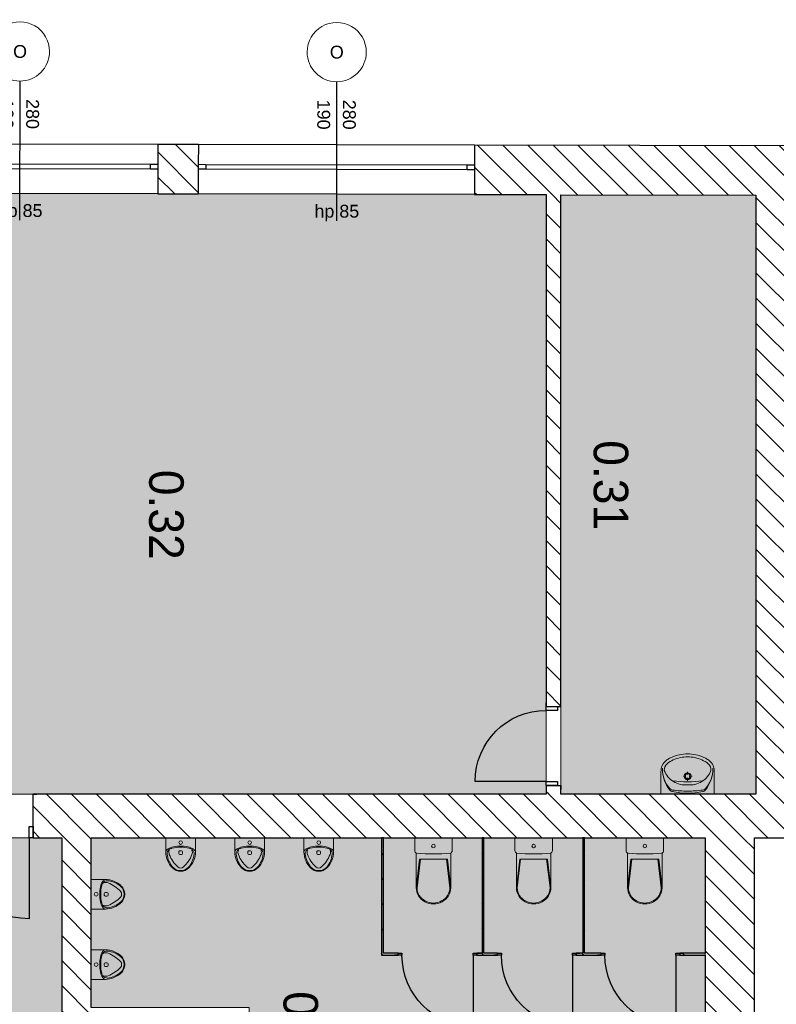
# Model space of a CAD drawing. Header units: millimetres. Extents: x -40063 to 512011, y 350190 to 687060.
# Tile 240 of 256: x 280117 to 287785, y 423400 to 433373. Entities that reach past the tile are written whole.
import ezdxf
from ezdxf.enums import TextEntityAlignment as Align

# ---------------------------------------------------------------- set-up
doc = ezdxf.new("R2010")
doc.units = ezdxf.units.MM
doc.layers.get('0').update_dxf_attribs({"color": 8})
for name, color, linetype in [('Elementy Modelu - Strefy', 8, 'Continuous'), ('Konstrukcja - Ściany zew', 8, 'Continuous'), ('Wnętrze - Umeblowanie', 8, 'Continuous')]:
    doc.layers.add(name, color=color, linetype=linetype)
doc.styles.add('GENERATED_STYLE_1', font='arial.ttf')
doc.styles.add('GENERATED_STYLE_2', font='txt')
doc.styles.get("Standard").update_dxf_attribs({"font": 'arial.ttf'})
pattern_1 = [(45, (2007650.3, -1666877.53), (-127.279217, 127.279217), [])]

# ---------------------------------------------------------------- blocks, each defined once
blk = doc.blocks.new('holl_0.10_55', base_point=(4446685.6, -2054886.2))
at = {"layer": 'Elementy Modelu - Strefy', "linetype": 'Continuous', "lineweight": 0}
blk.add_hatch(color=255, dxfattribs=at).paths.add_polyline_path([(4437576, -2098842.4), (4437576, -2102972.4), (4442046, -2102972.4), (4442046, -2100532.4), (4446177.3, -2100532.4), (4446177.3, -2098842.4), (4441717.5, -2098842.4), (4441716, -2098492.4), (4442016, -2098492.4), (4442016, -2087072.4), (4441276, -2087072.4), (4441276, -2086722.4), (4446506, -2086722.4), (4446506, -2083842.4), (4446186, -2083842.4), (4446186, -2083692.4), (4446506, -2083692.4), (4446506, -2080092.4), (4446186, -2080092.4), (4446186, -2079942.4), (4446506, -2079942.4), (4446506, -2077592.4), (4446186, -2077592.4), (4446186, -2077442.4), (4446506, -2077442.4), (4446506, -2071342.4), (4446186, -2071342.4), (4446186, -2071192.4), (4446506, -2071192.4), (4446506, -2068832.4), (4446186, -2068832.4), (4446186, -2068682.4), (4446506, -2068682.4), (4446506, -2064772.4), (4446186, -2064772.4), (4446186, -2064622.4), (4446506, -2064622.4), (4446506, -2062272.4), (4446186, -2062272.4), (4446186, -2062122.4), (4446506, -2062122.4), (4446506, -2056022.4), (4446186, -2056022.4), (4446186, -2055872.4), (4446506, -2055872.4), (4446506, -2055732.4), (4447626, -2055732.4), (4447626, -2055912.4), (4452846, -2055912.4), (4452846, -2053222.4), (4446826, -2053222.4), (4446826, -2053522.4), (4446186, -2053522.4), (4446186, -2053372.4), (4446506, -2053372.4), (4446506, -2049772.4), (4446186, -2049772.4), (4445042.9, -2047922.4), (4443846, -2047922.4), (4443846, -2048536.7), (4443126, -2048536.7), (4443126, -2047028.3), (4420938.7, -2047028.3), (4420938.7, -2049936.7), (4429615.3, -2049936.7), (4431115.3, -2049936.7), (4443846, -2049936.7), (4443846, -2081972.4), (4437576, -2081972.4), (4437576, -2086722.4), (4438336, -2086722.4), (4438336, -2087072.4), (4437576, -2087072.4), (4437576, -2097232.4), (4433656, -2097232.4), (4433656, -2098492.4), (4437816, -2098492.4), (4437816, -2098842.4)])
at = {"linetype": 'Continuous', "lineweight": 0, "flags": 1}
for tag in ['ROOM_NAME', 'ROOM_NUMBER', 'ROOM_AREA', 'ROOM_PERIM', 'ROOM_WALLS_SURF', 'ROOM_DOORS_SURF', 'ROOM_WINDS_SURF', 'ROOM_BASELEV', 'ROOM_HEIGHT', 'ROOM_NET_AREA', 'ROOM_REDUCED_AREA', 'ROOM_CALC_AREA', 'ROOM_VOLUME']:
    blk.add_attdef(tag, text='', height=200, dxfattribs=at).set_placement((4446685.6, -2054943.4), align=Align.BOTTOM_LEFT)
blk = doc.blocks.new('toaleta chłopięca_0.30_74', base_point=(4439649, -2079550.2))
at = {"layer": 'Elementy Modelu - Strefy', "linetype": 'Continuous', "lineweight": 0}
blk.add_hatch(color=255, dxfattribs=at).paths.add_polyline_path([(4440566, -2075452.8), (4437576, -2075452.8), (4437576, -2081672.4), (4439296, -2081672.4), (4439296, -2080072.4), (4439396, -2080072.4), (4439396, -2081672.4), (4440566, -2081672.4)])
at = {"linetype": 'Continuous', "lineweight": 0, "flags": 1}
for tag in ['ROOM_NAME', 'ROOM_NUMBER', 'ROOM_AREA', 'ROOM_PERIM', 'ROOM_WALLS_SURF', 'ROOM_DOORS_SURF', 'ROOM_WINDS_SURF', 'ROOM_BASELEV', 'ROOM_HEIGHT', 'ROOM_NET_AREA', 'ROOM_REDUCED_AREA', 'ROOM_CALC_AREA', 'ROOM_VOLUME']:
    blk.add_attdef(tag, text='', height=200, dxfattribs=at).set_placement((4439649, -2079607.3), align=Align.BOTTOM_LEFT)
at = {"layer": 'Elementy Modelu - Strefy', "color": 5, "lineweight": 13, "insert": (4439130.2, -2079375.2), "char_height": 350, "attachment_point": 1, "style": 'GENERATED_STYLE_2'}
blk.add_mtext('{0.30}', dxfattribs=at)
blk = doc.blocks.new('zaplecze_0.31_75', base_point=(4433994.2, -2076405.9))
at = {"layer": 'Elementy Modelu - Strefy', "linetype": 'Continuous', "lineweight": 0}
blk.add_hatch(color=255, dxfattribs=at).paths.add_polyline_path([(4437136, -2074937.5), (4431066.6, -2074937.5), (4431062.6, -2076912.6), (4437136, -2076912.6)])
at = {"linetype": 'Continuous', "lineweight": 0, "flags": 1}
for tag in ['ROOM_NAME', 'ROOM_NUMBER', 'ROOM_AREA', 'ROOM_PERIM', 'ROOM_WALLS_SURF', 'ROOM_DOORS_SURF', 'ROOM_WINDS_SURF', 'ROOM_BASELEV', 'ROOM_HEIGHT', 'ROOM_NET_AREA', 'ROOM_REDUCED_AREA', 'ROOM_CALC_AREA', 'ROOM_VOLUME']:
    blk.add_attdef(tag, text='', height=200, dxfattribs=at).set_placement((4433994.2, -2076463.1), align=Align.BOTTOM_LEFT)
at = {"layer": 'Elementy Modelu - Strefy', "color": 5, "lineweight": 13, "insert": (4433549.5, -2076230.9), "char_height": 350, "attachment_point": 1, "style": 'GENERATED_STYLE_2'}
blk.add_mtext('{0.31}', dxfattribs=at)
blk = doc.blocks.new('sala 4_0.32_76', base_point=(4434343.2, -2080911.3))
at = {"layer": 'Elementy Modelu - Strefy', "linetype": 'Continuous', "lineweight": 0}
blk.add_hatch(color=255, dxfattribs=at).paths.add_polyline_path([(4431062.3, -2077062.6), (4431048.5, -2083892.6), (4437136, -2083892.6), (4437136, -2077062.6)])
at = {"linetype": 'Continuous', "lineweight": 0, "flags": 1}
for tag in ['ROOM_NAME', 'ROOM_NUMBER', 'ROOM_AREA', 'ROOM_PERIM', 'ROOM_WALLS_SURF', 'ROOM_DOORS_SURF', 'ROOM_WINDS_SURF', 'ROOM_BASELEV', 'ROOM_HEIGHT', 'ROOM_NET_AREA', 'ROOM_REDUCED_AREA', 'ROOM_CALC_AREA', 'ROOM_VOLUME']:
    blk.add_attdef(tag, text='', height=200, dxfattribs=at).set_placement((4434343.2, -2080968.4), align=Align.BOTTOM_LEFT)
at = {"layer": 'Elementy Modelu - Strefy', "color": 5, "lineweight": 13, "insert": (4433849.1, -2080736.3), "char_height": 350, "attachment_point": 1, "style": 'GENERATED_STYLE_2'}
blk.add_mtext('{0.32}', dxfattribs=at)
blk = doc.blocks.new('Symbol Umywalka 16')
at = {"layer": 'Wnętrze - Umeblowanie', "color": 252, "linetype": 'Continuous', "lineweight": 5}
for p, q in [((0, 410), (540, 410)), ((0, 410), (0, 181.6)), ((355.1, 410), (184.9, 410)), ((540, 410), (540, 181.6)), ((253.2, 226.7), (224.4, 226.7)), ((269.9, 272.2), (269.9, 243.4)), ((269.9, 210), (269.9, 181.2)), ((315.4, 226.7), (286.6, 226.7))]:
    blk.add_line(p, q, dxfattribs=at)
for radius in [35, 25]:
    blk.add_circle((269.9, 226.7), radius, dxfattribs=at)
for centre, radius, start, end in [((264.2, -276.8), 675.9, 89.48972, 102.69402), ((275.1, -276.8), 675.9, 77.22851, 90.43281), ((353.5, 151.9), 339.6, 140.66478, 180.90725), ((319, 150.2), 305.1, 138.52449, 180.67671), ((124.1, 322.4), 45, 97.83045, 138.52449), ((125.6, 338.7), 45, 102.69402, 140.66478), ((275.2, -776.1), 1153.8, 90.24498, 97.83045), ((250.7, 75.1), 240.6, 85.39402, 121.05606), ((263.5, -776.1), 1153.8, 82.09208, 89.67755), ((289.3, 75.1), 240.6, 58.94394, 94.60598), ((416.1, 322.2), 45, 41.39803, 82.09208), ((414.6, 338.5), 45, 39.25775, 77.22851), ((186.5, 152), 339.6, 359.01528, 39.25775), ((220.9, 150.2), 305.1, 359.24582, 41.39804), ((257.1, 79), 240.7, 122.84422, 158.44807), ((269.9, -700.7), 984.9, 81.17957, 98.82655), ((282.9, 79), 240.7, 21.55193, 57.15578), ((137.2, 175.7), 137.4, 177.54482, 231.25458), ((114, 161.9), 80.9, 176.06939, 229.19839), ((246.6, 327.4), 293, 230.71494, 260.00224), ((293.4, 327.4), 293, 279.99776, 309.28506), ((426, 161.9), 80.9, 310.80161, 3.93061), ((402.8, 175.7), 137.4, 308.74542, 2.45518), ((184.3, 234.6), 212.8, 231.31519, 242.84286), ((283.7, 443.7), 444.2, 243.7403, 265.79476), ((270, 346.7), 316.7, 256.43339, 283.56661), ((270, 270), 270, 265.98758, 274.01242), ((256.3, 443.7), 444.2, 274.20524, 296.2597), ((355.7, 234.6), 212.8, 297.15714, 308.68481)]:
    blk.add_arc(centre, radius, start, end, dxfattribs=at)
blk = doc.blocks.new('Symbol WC 2 16_2')
at = {"layer": 'Wnętrze - Umeblowanie', "color": 7, "linetype": 'Continuous', "lineweight": 5}
for p, q in [((0, 0), (0, 380)), ((0, 380), (132.4, 380)), ((153.6, 364.9), (506.8, 364.9)), ((506.3, 364.9), (215.7, 330.9)), ((506.3, 356), (215.7, 322)), ((215.7, 190), (215.7, 330.9)), ((215.7, 190), (215.7, 49.1)), ((153.8, 15.1), (506.8, 15.1)), ((506.3, 24), (215.7, 58)), ((506.3, 15.1), (215.7, 49.1)), ((0, 0), (132.4, 0))]:
    blk.add_line(p, q, dxfattribs=at)
for centre, major_axis, ratio, start_param, end_param in [((132.4, 357.9), (22.3, 0), 0.989247, 0.100415, 1.570796), ((-1479.8, 190), (1643.4, 0), 0.989247, 6.178217, 6.388032), ((506.3, 190), (0, -166), 0.93174, 0, 3.141593), ((506.8, 190), (0, -174.9), 0.933096, 0, 3.141593), ((132.4, 22.1), (22.3, 0), 0.989247, 4.712389, 6.173785)]:
    blk.add_ellipse(centre, major_axis=major_axis, ratio=ratio, start_param=start_param, end_param=end_param, dxfattribs=at)
blk.add_ellipse((83.6, 190), major_axis=(18.7, 0), ratio=0.989247, dxfattribs=at)
blk = doc.blocks.new('Symbol Pisuar 1 16')
at = {"layer": 'Wnętrze - Umeblowanie', "color": 7, "linetype": 'Continuous', "lineweight": 5}
for p, q in [((0, 300), (0, 0)), ((0, 300), (142.4, 300)), ((131.3, 142.2), (131.3, 158)), ((142.4, 168.9), (158.3, 168.9)), ((158.3, 131.4), (142.4, 131.4)), ((169.4, 142.2), (169.4, 158)), ((0, 0), (142.4, 0))]:
    blk.add_line(p, q, dxfattribs=at)
for centre, major_axis, start_param, end_param in [((152.7, 257.5), (44.8, 0), 1.801442, 2.522681), ((146.4, 104), (201, 0), 1.144656, 1.590534), ((500.9, 150), (416, 0), 2.959001, 3.324185), ((235.5, 201.5), (145.6, 0), 2.53159, 2.984397), ((493.6, 150), (398, 0), 2.916513, 3.366672), ((199.3, 214), (96.5, 0), 2.592004, 2.898973), ((160.7, 237.2), (51.2, 0), 1.476667, 2.593837), ((147.6, 206.8), (63.6, 0), 1.204444, 1.927572), ((138.1, 50.7), (243.7, 0), 0.858927, 1.458131), ((30.7, -60.8), (361.8, 0), 0.748733, 1.174347), ((136.6, 70), (236.8, 0), 0.784271, 1.168026), ((220.4, 150), (112.9, 0), 0, 0.821707), ((220.4, 150), (119.6, 0), 5.48967, 7.0767), ((142.4, 158), (11.1, 0), 1.570796, 3.141593), ((142.4, 142.2), (11.1, 0), 3.141593, 4.712389), ((158.3, 158), (11.1, 0), 0, 1.570796), ((158.3, 142.2), (11.1, 0), 4.712389, 6.283185), ((30.7, 360.8), (361.8, 0), 5.108838, 5.534452), ((262.1, 150), (45.1, 0), 5.551687, 7.014683), ((220.4, 150), (112.9, 0), 5.461478, 6.283185), ((235.5, 98.5), (145.6, 0), 3.298788, 3.751596), ((199.3, 86), (96.5, 0), 3.384212, 3.691181), ((152.7, 42.5), (44.8, 0), 3.760504, 4.481744), ((160.7, 62.8), (51.2, 0), 3.689348, 4.806519), ((147.6, 93.2), (63.6, 0), 4.355613, 5.078742), ((146.4, 196), (201, 0), 4.692652, 5.138529), ((138.1, 249.3), (243.7, 0), 4.825054, 5.424258), ((136.6, 230), (236.8, 0), 5.11516, 5.498914)]:
    blk.add_ellipse(centre, major_axis=major_axis, ratio=0.975462, start_param=start_param, end_param=end_param, dxfattribs=at)
blk.add_ellipse((49, 150), major_axis=(18.9, 0), ratio=0.975462, dxfattribs=at)
blk = doc.blocks.new('Drzwi 16_12')
at = {"layer": 'Konstrukcja - Ściany zew', "linetype": 'Continuous'}
for p, q in [((410, 0), (410, 820)), ((-450, 0), (-487, 0)), ((-410, 0), (-450, 0)), ((-450, 0), (-450, -115)), ((-450, 0), (-450, -115)), ((-410, -115), (-410, 0)), ((450, 0), (410, 0)), ((410, 0), (410, -115)), ((450, -115), (450, 0)), ((450, 0), (450, -115)), ((450, 0), (487, 0)), ((-450, -115), (-410, -115)), ((-450, -115), (-450, -440)), ((410, -115), (450, -115)), ((450, -115), (450, -440)), ((-450, -440), (-487, -440)), ((450, -440), (487, -440))]:
    blk.add_line(p, q, dxfattribs=at)
blk.add_arc((410, 0), 820, 90, 180, dxfattribs=at)
blk = doc.blocks.new('Ściana_150', base_point=(4437136, -2097232.4))
at = {"layer": 'Konstrukcja - Ściany zew', "linetype": 'Continuous'}
h = blk.add_hatch(dxfattribs=at)
h.set_pattern_fill('Bloczki_ceramiczne', color=256, style=0, pattern_type=2)
h.set_pattern_definition(pattern_1)
h.paths.add_polyline_path([(4437576, -2074437.5), (4437136, -2074937.5), (4437136, -2082262.4), (4437461, -2082262.4), (4437576, -2082262.4)])
for p, q in [((4437136, -2082262.4), (4437136, -2082225.4)), ((4437461, -2082262.4), (4437136, -2082262.4)), ((4437576, -2082262.4), (4437461, -2082262.4)), ((4437576, -2082262.4), (4437576, -2082225.4))]:
    blk.add_line(p, q, dxfattribs=at)
at = {"layer": 'Konstrukcja - Ściany zew', "linetype": 'Continuous', "flags": 128}
for points in [[(4437576, -2074952.8), (4437576, -2074437.5)], [(4437136, -2074937.5), (4437136, -2076912.6)], [(4437576, -2081672.4), (4437576, -2075452.8)], [(4437136, -2077062.6), (4437136, -2082262.4)], [(4437576, -2082262.4), (4437576, -2081972.4)]]:
    blk.add_lwpolyline(points, dxfattribs=at)
at = {"layer": 'Konstrukcja - Ściany zew', "linetype": 'Continuous', "xscale": -1, "zscale": 1000, "rotation": 270}
blk.add_blockref('Drzwi 16_12', (4437576, -2082712.4), dxfattribs=at)
blk = doc.blocks.new('Drzwi 16_15')
at = {"layer": 'Konstrukcja - Ściany zew', "linetype": 'Continuous'}
for p, q in [((410, 0), (410, 820)), ((-450, 0), (-487, 0)), ((-410, 0), (-450, 0)), ((-450, 0), (-450, -115)), ((-450, 0), (-450, -115)), ((-410, -115), (-410, 0)), ((450, 0), (410, 0)), ((410, 0), (410, -115)), ((450, -115), (450, 0)), ((450, 0), (450, -115)), ((450, 0), (487, 0)), ((-450, -115), (-410, -115)), ((-450, -115), (-450, -300)), ((410, -115), (450, -115)), ((450, -115), (450, -300)), ((-450, -300), (-487, -300)), ((450, -300), (487, -300))]:
    blk.add_line(p, q, dxfattribs=at)
blk.add_arc((410, 0), 820, 90, 180, dxfattribs=at)
blk = doc.blocks.new('Ściana_154', base_point=(4437136, -2081972.4))
at = {"layer": 'Konstrukcja - Ściany zew', "linetype": 'Continuous'}
h = blk.add_hatch(dxfattribs=at)
h.set_pattern_fill('Bloczki_ceramiczne', color=256, style=0, pattern_type=2)
h.set_pattern_definition(pattern_1)
h.paths.add_polyline_path([(4437576, -2081672.4), (4437576, -2081972.4), (4439572.7, -2081972.4), (4439572.7, -2081787.4), (4439572.7, -2081672.4)])
h = blk.add_hatch(dxfattribs=at)
h.set_pattern_fill('Bloczki_ceramiczne', color=256, style=0, pattern_type=2)
h.set_pattern_definition(pattern_1)
h.paths.add_polyline_path([(4440472.7, -2081672.4), (4440472.7, -2081787.4), (4440472.7, -2081972.4), (4443846, -2081972.4), (4443546, -2081672.4)])
for p, q in [((4439572.7, -2081672.4), (4439535.7, -2081672.4)), ((4439572.7, -2081672.4), (4439572.7, -2081787.4)), ((4440472.7, -2081672.4), (4440509.7, -2081672.4)), ((4440472.7, -2081672.4), (4440472.7, -2081787.4)), ((4439572.7, -2081787.4), (4439572.7, -2081972.4)), ((4440472.7, -2081787.4), (4440472.7, -2081972.4)), ((4439572.7, -2081972.4), (4439535.7, -2081972.4)), ((4440472.7, -2081972.4), (4440509.7, -2081972.4))]:
    blk.add_line(p, q, dxfattribs=at)
at = {"layer": 'Konstrukcja - Ściany zew', "linetype": 'Continuous', "flags": 128}
for points in [[(4439296, -2081672.4), (4437576, -2081672.4)], [(4439572.7, -2081672.4), (4439396, -2081672.4)], [(4440566, -2081672.4), (4440472.7, -2081672.4)], [(4443546, -2081672.4), (4440716, -2081672.4)], [(4437576, -2081972.4), (4439572.7, -2081972.4)], [(4440472.7, -2081972.4), (4443846, -2081972.4)]]:
    blk.add_lwpolyline(points, dxfattribs=at)
at = {"layer": 'Konstrukcja - Ściany zew', "linetype": 'Continuous', "zscale": 1000}
blk.add_blockref('Drzwi 16_15', (4440022.7, -2081672.4), dxfattribs=at)
blk = doc.blocks.new('Okno 16_13')
at = {"layer": 'Konstrukcja - Ściany zew', "linetype": 'Continuous'}
for p, q in [((-400, 200), (400, 200)), ((-325, 0), (-400, 0)), ((-400, 0), (-400, -50)), ((-325, -50), (-325, 0)), ((325, 0), (-325, 0)), ((400, 0), (325, 0)), ((325, 0), (325, -50)), ((400, 0), (400, -50)), ((-400, -50), (-325, -50)), ((-325, -50), (325, -50)), ((325, -50), (400, -50)), ((-400, -300), (400, -300))]:
    blk.add_line(p, q, dxfattribs=at)
blk = doc.blocks.new('Znacznik O 16_11')
at = {"layer": 'Konstrukcja - Ściany zew', "linetype": 'Continuous'}
blk.add_line((0, 639.9), (0, -768.3), dxfattribs=at)
at = {"layer": 'Konstrukcja - Ściany zew', "color": 251, "linetype": 'Continuous', "lineweight": 13}
for start, end in [(0, 180), (180, 0)]:
    blk.add_arc((0, 939.9), 300, start, end, dxfattribs=at)
at = {"layer": 'Konstrukcja - Ściany zew', "char_height": 130, "attachment_point": 7, "style": 'GENERATED_STYLE_1'}
for s, insert in [('{O}', (-69.5, 872.7)), ('{hp 85}', (-222.3, -775.9))]:
    blk.add_mtext(s, dxfattribs=dict(at, insert=insert))
at = {"layer": 'Konstrukcja - Ściany zew', "char_height": 130, "attachment_point": 7, "rotation": 270, "style": 'GENERATED_STYLE_1'}
for s, insert in [('{140}', (-197.1, 457.3)), ('{80}', (62.9, 457.3))]:
    blk.add_mtext(s, dxfattribs=dict(at, insert=insert))
blk = doc.blocks.new('Okno 16_14')
at = {"layer": 'Konstrukcja - Ściany zew', "linetype": 'Continuous'}
for p, q in [((-1400, 200), (1400, 200)), ((-1325, 0), (-1400, 0)), ((-1400, 0), (-1400, -50)), ((-1325, -50), (-1325, 0)), ((1325, 0), (-1325, 0)), ((1400, 0), (1325, 0)), ((1325, 0), (1325, -50)), ((1400, 0), (1400, -50)), ((-1400, -50), (-1325, -50)), ((-1325, -50), (1325, -50)), ((1325, -50), (1400, -50)), ((-1400, -300), (1400, -300))]:
    blk.add_line(p, q, dxfattribs=at)
blk = doc.blocks.new('Znacznik O 16_12')
at = {"layer": 'Konstrukcja - Ściany zew', "linetype": 'Continuous'}
blk.add_line((0, 639.9), (0, -768.3), dxfattribs=at)
at = {"layer": 'Konstrukcja - Ściany zew', "color": 251, "linetype": 'Continuous', "lineweight": 13}
for start, end in [(0, 180), (180, 0)]:
    blk.add_arc((0, 939.9), 300, start, end, dxfattribs=at)
at = {"layer": 'Konstrukcja - Ściany zew', "char_height": 130, "attachment_point": 7, "style": 'GENERATED_STYLE_1'}
for s, insert in [('{O}', (-69.5, 872.7)), ('{hp 85}', (-222.3, -775.9))]:
    blk.add_mtext(s, dxfattribs=dict(at, insert=insert))
at = {"layer": 'Konstrukcja - Ściany zew', "char_height": 130, "attachment_point": 7, "rotation": 270, "style": 'GENERATED_STYLE_1'}
for s, insert in [('{190}', (-197.1, 457.3)), ('{280}', (62.9, 457.3))]:
    blk.add_mtext(s, dxfattribs=dict(at, insert=insert))
blk = doc.blocks.new('Znacznik O 16_13')
at = {"layer": 'Konstrukcja - Ściany zew', "linetype": 'Continuous'}
blk.add_line((0, 639.9), (0, -768.3), dxfattribs=at)
at = {"layer": 'Konstrukcja - Ściany zew', "color": 251, "linetype": 'Continuous', "lineweight": 13}
for start, end in [(0, 180), (180, 0)]:
    blk.add_arc((0, 939.9), 300, start, end, dxfattribs=at)
at = {"layer": 'Konstrukcja - Ściany zew', "char_height": 130, "attachment_point": 7, "style": 'GENERATED_STYLE_1'}
for s, insert in [('{O}', (-69.5, 872.7)), ('{hp 85}', (-222.3, -775.9))]:
    blk.add_mtext(s, dxfattribs=dict(at, insert=insert))
at = {"layer": 'Konstrukcja - Ściany zew', "char_height": 130, "attachment_point": 7, "rotation": 270, "style": 'GENERATED_STYLE_1'}
for s, insert in [('{190}', (-197.1, 457.3)), ('{280}', (62.9, 457.3))]:
    blk.add_mtext(s, dxfattribs=dict(at, insert=insert))
blk = doc.blocks.new('Ściana_158', base_point=(4431042.8, -2086722.4))
at = {"layer": 'Konstrukcja - Ściany zew', "linetype": 'Continuous'}
h = blk.add_hatch(dxfattribs=at)
h.set_pattern_fill('Bloczki_ceramiczne', color=256, style=0, pattern_type=2)
h.set_pattern_definition(pattern_1)
h.paths.add_polyline_path([(4430560.8, -2077787.5), (4430760.8, -2077787.9), (4430810.8, -2077788), (4431060.8, -2077788.5), (4431066.6, -2074937.5), (4430567.6, -2074437.5)])
h = blk.add_hatch(dxfattribs=at)
h.set_pattern_fill('Bloczki_ceramiczne', color=256, style=0, pattern_type=2)
h.set_pattern_definition(pattern_1)
h.paths.add_polyline_path([(4430554.4, -2080997.5), (4430754.4, -2080997.9), (4430804.4, -2080998), (4431054.3, -2080998.5), (4431055.2, -2080588.5), (4430805.2, -2080588), (4430755.2, -2080587.9), (4430555.2, -2080587.5)])
h = blk.add_hatch(dxfattribs=at)
h.set_pattern_fill('Bloczki_ceramiczne', color=256, style=0, pattern_type=2)
h.set_pattern_definition(pattern_1)
h.paths.add_polyline_path([(4430548.7, -2083797.5), (4430545.8, -2085222.4), (4430745.8, -2085222.8), (4430795.8, -2085222.9), (4431045.8, -2085223.4), (4431048.7, -2083798.5), (4430798.7, -2083798), (4430748.7, -2083797.9)])
h = blk.add_hatch(dxfattribs=at)
h.set_pattern_fill('Bloczki_ceramiczne', color=256, style=0, pattern_type=2)
h.set_pattern_definition(pattern_1)
h.paths.add_polyline_path([(4430541.8, -2087222.4), (4431042.8, -2086722.4), (4431044.2, -2086023.4), (4430794.2, -2086022.9), (4430744.2, -2086022.8), (4430544.2, -2086022.4)])
for p, q in [((4430560.8, -2077787.5), (4430760.8, -2077787.9)), ((4430760.8, -2077787.9), (4430810.8, -2077788)), ((4430810.8, -2077788), (4431060.8, -2077788.5)), ((4430555.2, -2080587.5), (4430755.2, -2080587.9)), ((4430755.2, -2080587.9), (4430805.2, -2080588)), ((4430805.2, -2080588), (4431055.2, -2080588.5)), ((4430554.4, -2080997.5), (4430754.4, -2080997.9)), ((4430754.4, -2080997.9), (4430804.4, -2080998)), ((4430804.4, -2080998), (4431054.3, -2080998.5)), ((4430548.7, -2083797.5), (4430748.7, -2083797.9)), ((4430748.7, -2083797.9), (4430798.7, -2083798)), ((4430798.7, -2083798), (4431048.7, -2083798.5)), ((4430545.8, -2085222.4), (4430745.8, -2085222.8)), ((4430745.8, -2085222.8), (4430795.8, -2085222.9)), ((4430795.8, -2085222.9), (4431045.8, -2085223.4)), ((4430544.2, -2086022.4), (4430744.2, -2086022.8)), ((4430744.2, -2086022.8), (4430794.2, -2086022.9)), ((4430794.2, -2086022.9), (4431044.2, -2086023.4))]:
    blk.add_line(p, q, dxfattribs=at)
at = {"layer": 'Konstrukcja - Ściany zew', "linetype": 'Continuous', "flags": 128}
for points in [[(4430567.6, -2074437.5), (4430560.8, -2077787.5)], [(4431062.6, -2076912.6), (4431066.6, -2074937.5)], [(4431060.8, -2077788.5), (4431062.3, -2077062.6)], [(4430555.2, -2080587.5), (4430554.4, -2080997.5)], [(4431054.3, -2080998.5), (4431055.2, -2080588.5)], [(4430548.7, -2083797.5), (4430545.8, -2085222.4)], [(4431048.5, -2083892.6), (4431048.7, -2083798.5)], [(4431045.8, -2085223.4), (4431048.2, -2084072.6)], [(4430544.2, -2086022.4), (4430541.8, -2087222.4)], [(4431042.8, -2086722.4), (4431044.2, -2086023.4)]]:
    blk.add_lwpolyline(points, dxfattribs=at)
at = {"layer": 'Konstrukcja - Ściany zew', "linetype": 'Continuous', "xscale": -1, "zscale": 1000, "rotation": 89.88448246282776}
for name, p in [('Okno 16_14', (4430758, -2079187.9)), ('Okno 16_14', (4430751.5, -2082397.9)), ('Okno 16_13', (4430745, -2085622.8))]:
    blk.add_blockref(name, p, dxfattribs=at)
at = {"layer": 'Konstrukcja - Ściany zew', "rotation": 89.88448246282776}
for name, p in [('Znacznik O 16_13', (4430558, -2079187.5)), ('Znacznik O 16_12', (4430551.5, -2082397.5)), ('Znacznik O 16_11', (4430545, -2085622.4))]:
    blk.add_blockref(name, p, dxfattribs=at)
blk = doc.blocks.new('Ściana_170', base_point=(4431066.6, -2074937.5))
at = {"layer": 'Konstrukcja - Ściany zew', "linetype": 'Continuous'}
h = blk.add_hatch(dxfattribs=at)
h.set_pattern_fill('Bloczki_ceramiczne', color=256, style=0, pattern_type=2)
h.set_pattern_definition(pattern_1)
h.paths.add_polyline_path([(4431066.6, -2074937.5), (4437136, -2074937.5), (4437576, -2074437.5), (4430567.6, -2074437.5)])
at = {"layer": 'Konstrukcja - Ściany zew', "linetype": 'Continuous', "flags": 128}
for points in [[(4437576, -2074437.5), (4430567.6, -2074437.5)], [(4431066.6, -2074937.5), (4437136, -2074937.5)]]:
    blk.add_lwpolyline(points, dxfattribs=at)
blk = doc.blocks.new('Drzwi 16_23')
at = {"layer": 'Konstrukcja - Ściany zew', "linetype": 'Continuous'}
for p, q in [((360, 0), (360, 720)), ((-400, 0), (-437, 0)), ((-360, 0), (-400, 0)), ((-400, 0), (-400, -115)), ((-400, 0), (-400, -115)), ((-360, -115), (-360, 0)), ((400, 0), (360, 0)), ((360, 0), (360, -115)), ((400, -115), (400, 0)), ((400, 0), (400, -115)), ((400, 0), (437, 0)), ((-400, -150), (-437, -150)), ((-400, -115), (-360, -115)), ((-400, -115), (-400, -150)), ((360, -115), (400, -115)), ((400, -115), (400, -150)), ((400, -150), (437, -150))]:
    blk.add_line(p, q, dxfattribs=at)
blk.add_arc((360, 0), 720, 90, 180, dxfattribs=at)
blk = doc.blocks.new('Ściana_171', base_point=(4431062.3, -2077062.6))
at = {"layer": 'Konstrukcja - Ściany zew', "linetype": 'Continuous'}
h = blk.add_hatch(dxfattribs=at)
h.set_pattern_fill('Bloczki_ceramiczne', color=256, style=0, pattern_type=2)
h.set_pattern_definition(pattern_1)
h.paths.add_polyline_path([(4431062.3, -2077062.6), (4436246, -2077062.6), (4436246, -2076947.6), (4436246, -2076912.6), (4431062.6, -2076912.6)])
h = blk.add_hatch(dxfattribs=at)
h.set_pattern_fill('Bloczki_ceramiczne', color=256, style=0, pattern_type=2)
h.set_pattern_definition(pattern_1)
h.paths.add_polyline_path([(4437136, -2076912.6), (4437046, -2076912.6), (4437046, -2076947.6), (4437046, -2077062.6), (4437136, -2077062.6)])
for p, q in [((4436246, -2076912.6), (4436209, -2076912.6)), ((4436246, -2076947.6), (4436246, -2076912.6)), ((4437046, -2076912.6), (4437083, -2076912.6)), ((4437046, -2076947.6), (4437046, -2076912.6)), ((4436246, -2077062.6), (4436246, -2076947.6)), ((4437046, -2077062.6), (4437046, -2076947.6)), ((4436246, -2077062.6), (4436209, -2077062.6)), ((4437046, -2077062.6), (4437083, -2077062.6))]:
    blk.add_line(p, q, dxfattribs=at)
at = {"layer": 'Konstrukcja - Ściany zew', "linetype": 'Continuous', "flags": 128}
for points in [[(4436246, -2076912.6), (4431062.6, -2076912.6)], [(4437136, -2076912.6), (4437046, -2076912.6)], [(4431062.3, -2077062.6), (4436246, -2077062.6)], [(4437046, -2077062.6), (4437136, -2077062.6)]]:
    blk.add_lwpolyline(points, dxfattribs=at)
at = {"layer": 'Konstrukcja - Ściany zew', "linetype": 'Continuous', "xscale": -1, "zscale": 1000, "rotation": 180}
blk.add_blockref('Drzwi 16_23', (4436646, -2077062.6), dxfattribs=at)
blk = doc.blocks.new('Ściana_172', base_point=(4437136, -2075452.8))
at = {"layer": 'Konstrukcja - Ściany zew', "linetype": 'Continuous'}
h = blk.add_hatch(dxfattribs=at)
h.set_pattern_fill('Bloczki_ceramiczne', color=256, style=0, pattern_type=2)
h.set_pattern_definition(pattern_1)
h.paths.add_polyline_path([(4437576, -2075452.8), (4443846, -2075452.8), (4443346, -2074952.8), (4437576, -2074952.8)])
at = {"layer": 'Konstrukcja - Ściany zew', "linetype": 'Continuous', "flags": 128}
for points in [[(4443346, -2074952.8), (4437576, -2074952.8)], [(4437576, -2075452.8), (4438746, -2075452.8)], [(4438766, -2075452.8), (4440566, -2075452.8)], [(4440716, -2075452.8), (4443546, -2075452.8)]]:
    blk.add_lwpolyline(points, dxfattribs=at)
blk = doc.blocks.new('Ściana_175', base_point=(4437576, -2076672.8))
at = {"layer": 'Konstrukcja - Ściany zew', "linetype": 'Continuous'}
h = blk.add_hatch(dxfattribs=at)
h.set_pattern_fill('Bloczki_ceramiczne', color=256, style=0, pattern_type=2)
h.set_pattern_definition(pattern_1)
h.paths.add_polyline_path([(4437576, -2076692.8), (4438746, -2076692.8), (4438746, -2076672.8), (4437576, -2076672.8)])
at = {"layer": 'Konstrukcja - Ściany zew', "linetype": 'Continuous', "flags": 128}
for points in [[(4438746, -2076672.8), (4437576, -2076672.8)], [(4437576, -2076672.8), (4437576, -2076692.8)], [(4437576, -2076692.8), (4438746, -2076692.8)]]:
    blk.add_lwpolyline(points, dxfattribs=at)
blk = doc.blocks.new('Drzwi 16_24')
at = {"layer": 'Konstrukcja - Ściany zew', "linetype": 'Continuous'}
for p, q in [((360, 0), (360, 720)), ((-400, 0), (-437, 0)), ((-360, 0), (-400, 0)), ((-400, 0), (-400, -20)), ((-400, 0), (-400, -20)), ((-360, -20), (-360, 0)), ((400, 0), (360, 0)), ((360, 0), (360, -20)), ((400, -20), (400, 0)), ((400, 0), (400, -20)), ((400, 0), (437, 0)), ((-400, -20), (-437, -20)), ((-400, -20), (-360, -20)), ((360, -20), (400, -20)), ((400, -20), (437, -20))]:
    blk.add_line(p, q, dxfattribs=at)
blk.add_arc((360, 0), 720, 90, 180, dxfattribs=at)
blk = doc.blocks.new('Ściana_176', base_point=(4438746, -2078712.8))
at = {"layer": 'Konstrukcja - Ściany zew', "linetype": 'Continuous'}
h = blk.add_hatch(dxfattribs=at)
h.set_pattern_fill('Bloczki_ceramiczne', color=256, style=0, pattern_type=2)
h.set_pattern_definition(pattern_1)
h.paths.add_polyline_path([(4438766, -2075452.8), (4438746, -2075452.8), (4438746, -2075707), (4438766, -2075707)])
h = blk.add_hatch(dxfattribs=at)
h.set_pattern_fill('Bloczki_ceramiczne', color=256, style=0, pattern_type=2)
h.set_pattern_definition(pattern_1)
h.paths.add_polyline_path([(4438766, -2076507), (4438746, -2076507), (4438746, -2076757), (4438766, -2076757)])
h = blk.add_hatch(dxfattribs=at)
h.set_pattern_fill('Bloczki_ceramiczne', color=256, style=0, pattern_type=2)
h.set_pattern_definition(pattern_1)
h.paths.add_polyline_path([(4438766, -2077557), (4438746, -2077557), (4438746, -2077764), (4438766, -2077764)])
h = blk.add_hatch(dxfattribs=at)
h.set_pattern_fill('Bloczki_ceramiczne', color=256, style=0, pattern_type=2)
h.set_pattern_definition(pattern_1)
h.paths.add_polyline_path([(4438746, -2078712.8), (4438766, -2078732.8), (4438766, -2078564), (4438746, -2078564)])
for p, q in [((4438746, -2075707), (4438746, -2075670)), ((4438766, -2075707), (4438746, -2075707)), ((4438766, -2075707), (4438766, -2075670)), ((4438746, -2076507), (4438746, -2076544)), ((4438766, -2076507), (4438746, -2076507)), ((4438766, -2076507), (4438766, -2076544)), ((4438746, -2076757), (4438746, -2076720)), ((4438766, -2076757), (4438766, -2076720)), ((4438766, -2076757), (4438746, -2076757)), ((4438746, -2077557), (4438746, -2077594)), ((4438766, -2077557), (4438746, -2077557)), ((4438766, -2077557), (4438766, -2077594)), ((4438746, -2077764), (4438746, -2077727)), ((4438766, -2077764), (4438766, -2077727)), ((4438766, -2077764), (4438746, -2077764)), ((4438746, -2078564), (4438746, -2078601)), ((4438766, -2078564), (4438746, -2078564)), ((4438766, -2078564), (4438766, -2078601))]:
    blk.add_line(p, q, dxfattribs=at)
at = {"layer": 'Konstrukcja - Ściany zew', "linetype": 'Continuous', "flags": 128}
for points in [[(4438746, -2075452.8), (4438746, -2075707)], [(4438766, -2075707), (4438766, -2075452.8)], [(4438746, -2076507), (4438746, -2076672.8)], [(4438766, -2076757), (4438766, -2076507)], [(4438746, -2076692.8), (4438746, -2076757)], [(4438746, -2077557), (4438746, -2077692.8)], [(4438766, -2077764), (4438766, -2077557)], [(4438746, -2077712.8), (4438746, -2077764)], [(4438746, -2078564), (4438746, -2078712.8)], [(4438766, -2078732.8), (4438766, -2078564)]]:
    blk.add_lwpolyline(points, dxfattribs=at)
at = {"layer": 'Konstrukcja - Ściany zew', "linetype": 'Continuous', "xscale": -1, "zscale": 1000, "rotation": 270}
for p in [(4438766, -2076107), (4438766, -2077157), (4438766, -2078164)]:
    blk.add_blockref('Drzwi 16_24', p, dxfattribs=at)
blk = doc.blocks.new('Ściana_177', base_point=(4437576, -2077692.8))
at = {"layer": 'Konstrukcja - Ściany zew', "linetype": 'Continuous'}
h = blk.add_hatch(dxfattribs=at)
h.set_pattern_fill('Bloczki_ceramiczne', color=256, style=0, pattern_type=2)
h.set_pattern_definition(pattern_1)
h.paths.add_polyline_path([(4437576, -2077712.8), (4438746, -2077712.8), (4438746, -2077692.8), (4437576, -2077692.8)])
at = {"layer": 'Konstrukcja - Ściany zew', "linetype": 'Continuous', "flags": 128}
for points in [[(4438746, -2077692.8), (4437576, -2077692.8)], [(4437576, -2077692.8), (4437576, -2077712.8)], [(4437576, -2077712.8), (4438746, -2077712.8)]]:
    blk.add_lwpolyline(points, dxfattribs=at)
blk = doc.blocks.new('Ściana_178', base_point=(4437576, -2078712.8))
at = {"layer": 'Konstrukcja - Ściany zew', "linetype": 'Continuous'}
h = blk.add_hatch(dxfattribs=at)
h.set_pattern_fill('Bloczki_ceramiczne', color=256, style=0, pattern_type=2)
h.set_pattern_definition(pattern_1)
h.paths.add_polyline_path([(4437576, -2078732.8), (4438766, -2078732.8), (4438746, -2078712.8), (4437576, -2078712.8)])
at = {"layer": 'Konstrukcja - Ściany zew', "linetype": 'Continuous', "flags": 128}
for points in [[(4438746, -2078712.8), (4437576, -2078712.8)], [(4437576, -2078712.8), (4437576, -2078732.8)], [(4437576, -2078732.8), (4438766, -2078732.8)]]:
    blk.add_lwpolyline(points, dxfattribs=at)

msp = doc.modelspace()

# ---------------------------------------------------------------- linework, layer by layer
at = {"layer": 'Elementy Modelu - Strefy', "color": 255, "linetype": 'Continuous', "lineweight": 0, "flags": 128}
for points in [[(285452.52496, 431600.78975), (278622.52496, 431614.56015), (278622.52496, 425527.06431), (285452.52496, 425527.06431)], [(287577.59495, 425527.06431), (287577.59495, 431596.50526), (285602.52496, 431600.48733), (285602.52496, 425527.06431)], [(287062.33118, 422097.06431), (287062.33118, 425087.06431), (280842.66241, 425087.06431), (280842.66241, 423367.06431), (282442.66241, 423367.06431), (282442.66241, 423267.06431), (280842.66241, 423267.06431), (280842.66241, 422097.06431)]]:
    msp.add_lwpolyline(points, close=True, dxfattribs=at)
msp.add_lwpolyline([(312578.35932, 418817.06431), (280542.66241, 418817.06431), (280542.66241, 425087.06431), (275792.66241, 425087.06431), (275792.66241, 424327.06431), (275442.66241, 424327.06431), (275442.66241, 425087.06431), (265282.66241, 425087.06431)], dxfattribs=at)

# ---------------------------------------------------------------- block references
at = {"layer": 'Elementy Modelu - Strefy', "color": 12, "linetype": 'Continuous', "lineweight": 13, "rotation": 270}
msp.add_blockref('holl_0.10_55', (307628.86272, 415977.50862), dxfattribs=at)
at = {"layer": 'Elementy Modelu - Strefy', "color": 5, "linetype": 'Continuous', "lineweight": 13, "rotation": 270}
for name, p in [('sala 4_0.32_76', (281603.82429, 428319.88345)), ('zaplecze_0.31_75', (286109.16121, 428668.90539)), ('toaleta chłopięca_0.30_74', (282964.94358, 423014.05244))]:
    msp.add_blockref(name, p, dxfattribs=at)
at = {"layer": 'Konstrukcja - Ściany zew', "rotation": 270}
for name, p in [('Ściana_158', (275792.66241, 431620.26562)), ('Ściana_170', (287577.59495, 431596.50526)), ('Ściana_171', (285452.52496, 431600.78975)), ('Ściana_150', (265282.66241, 425527.06431)), ('Ściana_154', (280542.66241, 425527.06431)), ('Ściana_178', (283802.33118, 425087.06431)), ('Ściana_177', (284822.33118, 425087.06431)), ('Ściana_175', (285842.33118, 425087.06431)), ('Ściana_172', (287062.33118, 425527.06431)), ('Ściana_176', (283802.33118, 423917.06431))]:
    msp.add_blockref(name, p, dxfattribs=at)
at = {"layer": 'Wnętrze - Umeblowanie', "color": 252, "linetype": 'Continuous', "lineweight": 5, "zscale": 1000, "rotation": 179.9999999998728}
msp.add_blockref('Symbol Umywalka 16', (287156.09452, 425937.15631), dxfattribs=at)
at = {"layer": 'Wnętrze - Umeblowanie', "color": 7, "linetype": 'Continuous', "lineweight": 5, "xscale": -1, "zscale": 1000}
for name, p, rotation in [('Symbol Pisuar 1 16', (281897.86778, 425087.06431), 89.99999999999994), ('Symbol Pisuar 1 16', (282597.74134, 425087.06431), 89.99999999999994), ('Symbol Pisuar 1 16', (283297.6149, 425087.06431), 89.99999999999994), ('Symbol WC 2 16_2', (284500.05166, 425087.06431), 89.99999999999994), ('Symbol WC 2 16_2', (285515.42301, 425087.06431), 89.99999999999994), ('Symbol WC 2 16_2', (286642.33113, 425087.06431), 89.99999999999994), ('Symbol Pisuar 1 16', (280842.66241, 424665.18468), 180), ('Symbol Pisuar 1 16', (280842.66241, 423953.01467), 180)]:
    msp.add_blockref(name, p, dxfattribs=dict(at, rotation=rotation))

doc.saveas('drawing.dxf')
